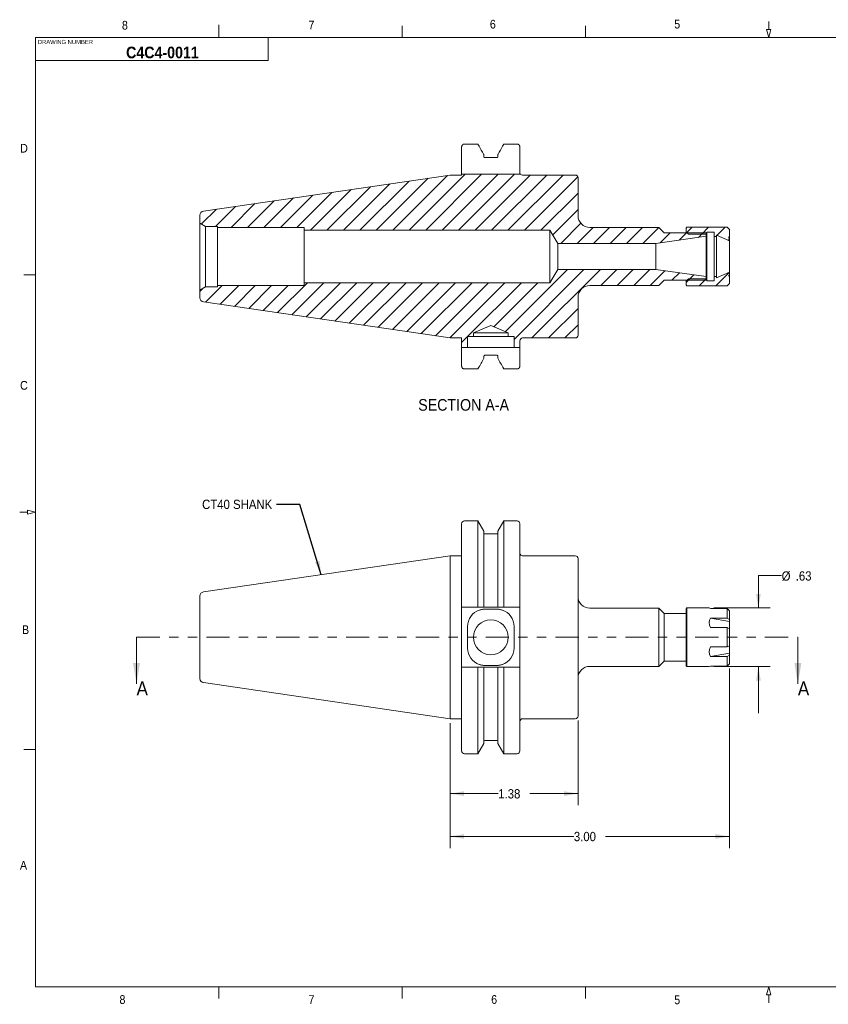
# Model space of a CAD drawing. Header units: inches. Extents: x 0.5 to 16.5, y 0.2 to 10.8.
# Tile 1 of 9: x 0.5 to 9.1, y 0.2 to 10.8. Entities that reach past the tile are written whole.
import ezdxf

# ---------------------------------------------------------------- set-up
doc = ezdxf.new("R2010")
doc.units = ezdxf.units.IN
doc.header["$MEASUREMENT"] = 0
doc.linetypes.add('PHANTOM', pattern=[0.5, 0.25, -0.05, 0.05, -0.05, 0.05, -0.05])
doc.styles.add('SLDTEXTSTYLE1', font='GOTHIC.TTF', dxfattribs={"width": 0.913})
doc.styles.add('SLDTEXTSTYLE2', font='GOTHICB.TTF', dxfattribs={"width": 0.913})
doc.styles.get("Standard").update_dxf_attribs({"font": 'GOTHIC.TTF'})
doc.dimstyles.new('SLDDIMSTYLE0', dxfattribs={"dimtxt": 0.1, "dimasz": 0.15, "dimexe": 0, "dimexo": 0.0625, "dimgap": 0.025, "dimtad": 0, "dimtih": 1, "dimtoh": 1, "dimrnd": 1e-09, "dimzin": 4, "dimdsep": 46, "dimtxsty": 'SLDTEXTSTYLE1', "dimsah": 1, "dimcen": 0.09, "dimadec": 0, "dimazin": 1, "dimtfac": 1, "dimtofl": 0, "dimtmove": 0, "dimatfit": 3, "dimfxl": 1, "dimfrac": 2, "dimtolj": 1, "dimtzin": 12, "dimarcsym": 0})
doc.dimstyles.new('SLDDIMSTYLE1', dxfattribs={"dimtxt": 0.1, "dimasz": 0.15, "dimexe": 0, "dimexo": 0.0625, "dimgap": 0.025, "dimtad": 0, "dimtih": 1, "dimtoh": 1, "dimrnd": 1e-09, "dimzin": 12, "dimdsep": 46, "dimtxsty": 'SLDTEXTSTYLE1', "dimsah": 1, "dimcen": 0.09, "dimadec": 0, "dimazin": 3, "dimtfac": 1, "dimtofl": 0, "dimtmove": 0, "dimatfit": 3, "dimfxl": 1, "dimfrac": 2, "dimtolj": 1, "dimtzin": 12, "dimarcsym": 0})
doc.dimstyles.new('SLDDIMSTYLE2', dxfattribs={"dimtxt": 0.1, "dimasz": 0.15, "dimexe": 0, "dimexo": 0.0625, "dimgap": 0.025, "dimtad": 0, "dimtih": 1, "dimtoh": 1, "dimrnd": 1e-09, "dimzin": 12, "dimdsep": 46, "dimtxsty": 'SLDTEXTSTYLE1', "dimsah": 1, "dimcen": 0.09, "dimadec": 0, "dimazin": 3, "dimtfac": 1, "dimtmove": 0, "dimatfit": 0, "dimfxl": 1, "dimfrac": 2, "dimtolj": 1, "dimtzin": 12, "dimarcsym": 0})
doc.dimstyles.new('SLDDIMSTYLE3', dxfattribs={"dimtxt": 0, "dimasz": 0.15, "dimexe": 0, "dimexo": 0.0625, "dimgap": 0, "dimtad": 0, "dimtih": 1, "dimtoh": 1, "dimdec": 0, "dimrnd": 1e-09, "dimzin": 0, "dimdsep": 46, "dimtxsty": 'Standard', "dimsah": 1, "dimcen": 0.09, "dimadec": 0, "dimazin": 0, "dimtfac": 0.15, "dimtdec": 0, "dimtofl": 0, "dimtmove": 0, "dimatfit": 3, "dimfxl": 1, "dimfrac": 2, "dimtolj": 1, "dimtzin": 0, "dimarcsym": 0})

# ---------------------------------------------------------------- blocks, each defined once
blk = doc.blocks.new('_D')
at = {"color": 7, "linetype": 'Continuous', "lineweight": 0}
for p, q in [((8.077, 3.822), (8.077, 1.892)), ((5.077, 3.232), (5.077, 1.892)), ((5.077, 2.017), (6.407, 2.017)), ((8.077, 2.017), (6.747, 2.017))]:
    blk.add_line(p, q, dxfattribs=at)
for points in [[(5.077, 2.017), (5.227, 1.992), (5.227, 2.042)], [(8.077, 2.017), (7.927, 2.042), (7.927, 1.992)]]:
    blk.add_solid(points, dxfattribs=at)
at = {"color": 7, "linetype": 'Continuous', "lineweight": 0, "insert": (6.407, 2.066, -3.77), "char_height": 0.1, "attachment_point": 1, "style": 'SLDTEXTSTYLE1'}
blk.add_mtext('3.00', dxfattribs=at)
blk = doc.blocks.new('_D_1')
at = {"color": 7, "linetype": 'Continuous', "lineweight": 0}
for p, q in [((5.077, 3.232), (5.077, 2.352)), ((6.452, 3.261), (6.452, 2.352)), ((5.077, 2.477), (5.595, 2.477)), ((6.452, 2.477), (5.934, 2.477))]:
    blk.add_line(p, q, dxfattribs=at)
for points in [[(5.077, 2.477), (5.227, 2.452), (5.227, 2.502)], [(6.452, 2.477), (6.302, 2.502), (6.302, 2.452)]]:
    blk.add_solid(points, dxfattribs=at)
at = {"color": 7, "linetype": 'Continuous', "lineweight": 0, "insert": (5.595, 2.525, -3.77), "char_height": 0.1, "attachment_point": 1, "style": 'SLDTEXTSTYLE1'}
blk.add_mtext('1.38', dxfattribs=at)
blk = doc.blocks.new('_D_2')
at = {"color": 7, "linetype": 'Continuous', "lineweight": 0}
for p, q in [((8.639, 4.821), (8.389, 4.821)), ((8.389, 4.821), (8.389, 4.471)), ((7.911, 4.471), (8.514, 4.471)), ((7.911, 3.841), (8.514, 3.841)), ((8.389, 3.841), (8.389, 3.341))]:
    blk.add_line(p, q, dxfattribs=at)
for points in [[(8.389, 4.471), (8.414, 4.621), (8.364, 4.621)], [(8.389, 3.841), (8.364, 3.691), (8.414, 3.691)]]:
    blk.add_solid(points, dxfattribs=at)
at = {"color": 7, "linetype": 'Continuous', "lineweight": 0, "char_height": 0.1, "attachment_point": 1, "style": 'SLDTEXTSTYLE1'}
for s, insert in [('%%c', (8.639, 4.864, -3.77)), ('.63', (8.79, 4.865, -3.77))]:
    blk.add_mtext(s, dxfattribs=dict(at, insert=insert))

msp = doc.modelspace()

# ---------------------------------------------------------------- hatches: boundary and pattern name
at = {"linetype": 'Continuous', "lineweight": 0}
h = msp.add_hatch(dxfattribs=at)
h.set_pattern_fill('ANSI31', style=0)
edge = h.paths.add_edge_path(flags=0)
edge.add_line((2.578, 8.57), (2.578, 8.559))
edge.add_line((2.578, 8.559), (3.51, 8.559))
edge.add_line((3.51, 8.559), (3.51, 8.528))
edge.add_line((3.51, 8.528), (6.15, 8.528))
edge.add_line((6.15, 8.528), (6.234, 8.387))
edge.add_line((6.234, 8.387), (7.287, 8.387))
edge.add_line((7.287, 8.387), (7.827, 8.463))
edge.add_line((7.827, 8.463), (7.827, 8.501))
edge.add_line((7.827, 8.501), (7.377, 8.501))
edge.add_line((7.377, 8.501), (7.319, 8.559))
edge.add_line((7.319, 8.559), (6.577, 8.559))
edge.add_arc((6.577, 8.684), 0.125, 180, 270, ccw=False)
edge.add_line((6.452, 8.684), (6.452, 9.091))
edge.add_arc((6.422, 9.091), 0.03, 0, 90)
edge.add_line((6.422, 9.121), (5.857, 9.121))
edge.add_arc((5.857, 9.151), 0.03, 228.5904, 270, ccw=False)
edge.add_line((5.837, 9.129), (5.202, 9.129))
edge.add_line((5.202, 9.129), (5.202, 9.12))
edge.add_line((5.202, 9.12), (5.077, 9.12))
edge.add_line((5.077, 9.12), (2.428, 8.734))
edge.add_arc((2.435, 8.689), 0.045, 98.2971, 180)
edge.add_line((2.39, 8.689), (2.39, 8.606))
edge.add_line((2.39, 8.606), (2.452, 8.57))
edge.add_line((2.452, 8.57), (2.578, 8.57))
h = msp.add_hatch(dxfattribs=at)
h.set_pattern_fill('ANSI31', style=0)
h.paths.add_polyline_path([(7.834, 8.487), (7.834, 8.507), (7.914, 8.507), (7.914, 8.462), (7.939, 8.462), (7.939, 8.475), (8.077, 8.414), (8.077, 8.432), (8.072, 8.432), (8.072, 8.436), (8.077, 8.436), (8.077, 8.448), (8.072, 8.448), (8.072, 8.458), (8.077, 8.458), (8.077, 8.536), (8.052, 8.561), (7.622, 8.561), (7.612, 8.551), (7.612, 8.512), (7.637, 8.487)], flags=0)
h = msp.add_hatch(dxfattribs=at)
h.set_pattern_fill('ANSI31', style=0)
edge = h.paths.add_edge_path(flags=0)
edge.add_line((2.428, 7.759), (5.077, 7.373))
edge.add_line((5.077, 7.373), (5.202, 7.373))
edge.add_line((5.202, 7.373), (5.202, 7.269))
edge.add_line((5.202, 7.269), (5.265, 7.269))
edge.add_line((5.265, 7.269), (5.265, 7.387))
edge.add_line((5.265, 7.387), (5.328, 7.387))
edge.add_line((5.328, 7.387), (5.328, 7.428))
edge.add_line((5.328, 7.428), (5.515, 7.506))
edge.add_line((5.515, 7.506), (5.703, 7.428))
edge.add_line((5.703, 7.428), (5.703, 7.387))
edge.add_line((5.703, 7.387), (5.765, 7.387))
edge.add_line((5.765, 7.387), (5.765, 7.269))
edge.add_line((5.765, 7.269), (5.827, 7.269))
edge.add_line((5.827, 7.269), (5.827, 7.341))
edge.add_arc((5.857, 7.341), 0.03, 90, 180, ccw=False)
edge.add_line((5.857, 7.371), (6.422, 7.371))
edge.add_arc((6.422, 7.401), 0.03, 270, 360)
edge.add_line((6.452, 7.401), (6.452, 7.809))
edge.add_arc((6.577, 7.809), 0.125, 90, 180, ccw=False)
edge.add_line((6.577, 7.934), (7.319, 7.934))
edge.add_line((7.319, 7.934), (7.377, 7.991))
edge.add_line((7.377, 7.991), (7.827, 7.991))
edge.add_line((7.827, 7.991), (7.827, 8.03))
edge.add_line((7.827, 8.03), (7.287, 8.106))
edge.add_line((7.287, 8.106), (6.234, 8.106))
edge.add_line((6.234, 8.106), (6.15, 7.965))
edge.add_line((6.15, 7.965), (3.51, 7.965))
edge.add_line((3.51, 7.965), (3.51, 7.934))
edge.add_line((3.51, 7.934), (2.578, 7.934))
edge.add_line((2.578, 7.934), (2.578, 7.922))
edge.add_line((2.578, 7.922), (2.452, 7.922))
edge.add_line((2.452, 7.922), (2.39, 7.886))
edge.add_line((2.39, 7.886), (2.39, 7.803))
edge.add_arc((2.435, 7.803), 0.045, 180, 261.7029)
h = msp.add_hatch(dxfattribs=at)
h.set_pattern_fill('ANSI31', style=0)
h.paths.add_polyline_path([(7.637, 8.005), (7.612, 7.98), (7.612, 7.941), (7.622, 7.931), (8.052, 7.931), (8.077, 7.956), (8.077, 8.035), (8.072, 8.035), (8.072, 8.045), (8.077, 8.045), (8.077, 8.079), (7.939, 8.018), (7.939, 8.03), (7.914, 8.03), (7.914, 7.985), (7.834, 7.985), (7.834, 8.005)], flags=0)

# ---------------------------------------------------------------- linework, layer by layer
at = {"color": 7, "linetype": 'Continuous', "lineweight": 0}
for p, q in [((2.594, 10.6), (2.594, 10.734)), ((4.562, 10.6), (4.562, 10.725)), ((6.531, 10.6), (6.531, 10.725)), ((8.523, 10.685), (8.477, 10.685)), ((8.477, 10.685), (8.5, 10.6)), ((8.5, 10.685), (8.5, 10.77)), ((8.523, 10.685), (8.5, 10.6)), ((0.625, 10.6), (16.375, 10.6)), ((0.625, 10.6), (0.625, 0.4)), ((3.125, 10.6), (3.125, 10.35)), ((3.125, 10.35), (0.625, 10.35)), ((0.626, 8.05), (0.501, 8.05)), ((0.54, 5.5), (0.455, 5.5)), ((0.625, 5.5), (0.54, 5.523)), ((0.54, 5.477), (0.54, 5.523)), ((0.625, 5.5), (0.54, 5.477)), ((0.626, 2.95), (0.501, 2.95)), ((16.375, 0.4), (0.625, 0.4)), ((2.594, 0.4), (2.594, 0.275)), ((4.562, 0.4), (4.562, 0.275)), ((6.531, 0.4), (6.531, 0.275)), ((8.5, 0.4), (8.477, 0.315)), ((8.5, 0.4), (8.523, 0.315)), ((8.523, 0.315), (8.477, 0.315)), ((8.5, 0.315), (8.5, 0.23))]:
    msp.add_line(p, q, dxfattribs=at)
at = {"color": 7, "linetype": 'Continuous', "lineweight": 15}
for p, q in [((5.202, 9.159), (5.202, 9.423)), ((5.232, 9.454), (5.377, 9.454)), ((5.654, 9.454), (5.797, 9.454)), ((5.827, 9.423), (5.827, 9.159)), ((5.44, 9.34), (5.44, 9.318)), ((5.45, 9.308), (5.581, 9.308)), ((5.591, 9.318), (5.591, 9.34)), ((2.428, 8.734), (5.077, 9.12)), ((5.077, 9.12), (5.202, 9.12)), ((5.202, 9.129), (5.202, 9.159)), ((5.202, 9.129), (5.837, 9.129)), ((5.202, 9.12), (5.202, 9.129)), ((5.827, 9.159), (5.827, 9.129)), ((6.422, 9.121), (5.857, 9.121)), ((6.452, 8.684), (6.452, 9.091)), ((2.39, 8.606), (2.39, 8.689)), ((2.39, 8.606), (2.452, 8.57)), ((2.39, 8.606), (2.39, 7.886)), ((2.452, 8.57), (2.578, 8.57)), ((2.452, 8.57), (2.452, 7.922)), ((2.578, 8.559), (2.578, 8.57)), ((2.578, 8.559), (3.51, 8.559)), ((2.578, 8.559), (2.578, 7.934)), ((3.51, 8.559), (3.51, 8.528)), ((3.51, 8.528), (6.15, 8.528)), ((3.51, 8.528), (3.51, 7.965)), ((6.15, 8.528), (6.234, 8.387)), ((6.15, 8.528), (6.15, 7.965)), ((7.319, 8.559), (6.577, 8.559)), ((7.827, 8.463), (7.287, 8.387)), ((7.377, 8.501), (7.319, 8.559)), ((7.827, 8.501), (7.377, 8.501)), ((7.612, 8.551), (7.622, 8.561)), ((7.612, 8.551), (7.612, 8.512)), ((7.637, 8.487), (7.612, 8.512)), ((7.612, 8.501), (7.612, 8.512)), ((7.622, 8.561), (8.052, 8.561)), ((7.834, 8.487), (7.637, 8.487)), ((7.827, 8.463), (7.827, 8.501)), ((7.827, 8.463), (7.827, 8.03)), ((7.914, 8.507), (7.834, 8.507)), ((7.834, 8.507), (7.834, 8.487)), ((7.834, 8.005), (7.834, 8.487)), ((7.914, 8.462), (7.914, 8.507)), ((7.914, 8.462), (7.939, 8.462)), ((7.914, 8.462), (7.914, 8.03)), ((8.077, 8.414), (7.939, 8.475)), ((7.939, 8.475), (7.939, 8.462)), ((7.939, 8.462), (7.939, 8.03)), ((8.052, 8.561), (8.077, 8.536)), ((8.077, 8.536), (8.077, 8.458)), ((7.287, 8.387), (6.234, 8.387)), ((6.234, 8.387), (6.234, 8.106)), ((7.287, 8.387), (7.287, 8.106)), ((8.077, 8.458), (8.072, 8.458)), ((8.072, 8.448), (8.072, 8.458)), ((8.072, 8.448), (8.077, 8.448)), ((8.077, 8.436), (8.072, 8.436)), ((8.072, 8.432), (8.072, 8.436)), ((8.072, 8.435), (8.077, 8.435)), ((8.072, 8.432), (8.077, 8.432)), ((8.077, 8.458), (8.077, 8.448)), ((8.077, 8.448), (8.077, 8.436)), ((8.077, 8.436), (8.077, 8.435)), ((8.077, 8.435), (8.077, 8.432)), ((8.077, 8.432), (8.077, 8.414)), ((8.077, 8.079), (8.077, 8.414)), ((6.234, 8.106), (6.15, 7.965)), ((6.234, 8.106), (7.287, 8.106)), ((7.287, 8.106), (7.827, 8.03)), ((7.939, 8.018), (8.077, 8.079)), ((8.077, 8.045), (8.072, 8.045)), ((8.072, 8.045), (8.072, 8.035)), ((8.077, 8.079), (8.077, 8.045)), ((8.077, 8.045), (8.077, 8.035)), ((3.51, 7.934), (2.578, 7.934)), ((2.578, 7.922), (2.578, 7.934)), ((6.15, 7.965), (3.51, 7.965)), ((3.51, 7.965), (3.51, 7.934)), ((6.577, 7.934), (7.319, 7.934)), ((7.319, 7.934), (7.377, 7.991)), ((7.377, 7.991), (7.827, 7.991)), ((7.612, 7.98), (7.637, 8.005)), ((7.612, 7.98), (7.612, 7.991)), ((7.612, 7.98), (7.612, 7.941)), ((7.622, 7.931), (7.612, 7.941)), ((7.637, 8.005), (7.834, 8.005)), ((7.827, 7.991), (7.827, 8.03)), ((7.834, 8.005), (7.834, 7.985)), ((7.834, 7.985), (7.914, 7.985)), ((7.939, 8.03), (7.914, 8.03)), ((7.914, 7.985), (7.914, 8.03)), ((7.939, 8.03), (7.939, 8.018)), ((8.077, 7.956), (8.052, 7.931)), ((8.072, 8.035), (8.077, 8.035)), ((8.077, 8.035), (8.077, 7.956)), ((2.452, 7.922), (2.39, 7.886)), ((2.39, 7.803), (2.39, 7.886)), ((2.578, 7.922), (2.452, 7.922)), ((8.052, 7.931), (7.622, 7.931)), ((5.077, 7.373), (2.428, 7.759)), ((6.452, 7.401), (6.452, 7.809)), ((5.328, 7.428), (5.515, 7.506)), ((5.328, 7.387), (5.328, 7.428)), ((5.328, 7.428), (5.703, 7.428)), ((5.515, 7.506), (5.703, 7.428)), ((5.703, 7.428), (5.703, 7.387)), ((5.202, 7.373), (5.077, 7.373)), ((5.202, 7.269), (5.202, 7.373)), ((5.328, 7.387), (5.265, 7.387)), ((5.265, 7.387), (5.265, 7.269)), ((5.328, 7.387), (5.703, 7.387)), ((5.765, 7.387), (5.703, 7.387)), ((5.765, 7.269), (5.765, 7.387)), ((5.827, 7.341), (5.827, 7.269)), ((5.857, 7.371), (6.422, 7.371)), ((5.202, 7.269), (5.265, 7.269)), ((5.202, 7.239), (5.202, 7.269)), ((5.202, 7.239), (5.202, 7.07)), ((5.392, 7.269), (5.265, 7.269)), ((5.452, 7.267), (5.578, 7.267)), ((5.765, 7.269), (5.639, 7.269)), ((5.765, 7.269), (5.827, 7.269)), ((5.827, 7.269), (5.827, 7.239)), ((5.827, 7.07), (5.827, 7.239)), ((5.44, 7.153), (5.44, 7.174)), ((5.45, 7.185), (5.581, 7.185)), ((5.591, 7.174), (5.591, 7.153)), ((5.232, 7.039), (5.377, 7.039)), ((5.654, 7.039), (5.797, 7.039)), ((5.377, 5.406), (5.232, 5.406)), ((5.44, 5.296), (5.377, 5.406)), ((5.377, 5.406), (5.377, 4.479)), ((5.654, 5.406), (5.591, 5.296)), ((5.797, 5.406), (5.654, 5.406)), ((5.654, 5.406), (5.654, 4.479)), ((5.202, 5.376), (5.202, 4.479)), ((5.44, 5.296), (5.44, 4.479)), ((5.591, 5.296), (5.591, 4.479)), ((5.827, 5.376), (5.827, 4.479)), ((5.581, 5.266), (5.45, 5.266)), ((5.077, 5.03), (2.428, 4.644)), ((5.202, 5.03), (5.077, 5.03)), ((5.077, 5.03), (5.077, 4.156)), ((6.422, 5.031), (5.857, 5.031)), ((6.452, 5.001), (6.452, 3.311)), ((2.39, 4.599), (2.39, 4.156)), ((5.202, 4.449), (5.202, 4.479)), ((5.202, 4.449), (5.202, 3.864)), ((5.377, 4.479), (5.232, 4.479)), ((5.581, 4.479), (5.45, 4.479)), ((5.578, 4.459), (5.452, 4.459)), ((5.797, 4.479), (5.654, 4.479)), ((5.827, 4.479), (5.827, 4.449)), ((5.827, 3.864), (5.827, 4.449)), ((7.319, 4.469), (6.577, 4.469)), ((7.377, 4.411), (7.319, 4.469)), ((7.319, 3.844), (7.319, 4.469)), ((7.622, 4.471), (7.612, 4.461)), ((7.612, 4.156), (7.612, 4.461)), ((7.861, 4.471), (7.622, 4.471)), ((7.622, 4.471), (7.622, 4.156)), ((7.861, 4.471), (7.876, 4.465)), ((7.876, 4.465), (8.052, 4.465)), ((8.052, 4.362), (8.052, 4.465)), ((8.052, 4.465), (8.077, 4.44)), ((7.612, 4.411), (7.377, 4.411)), ((7.377, 3.901), (7.377, 4.411)), ((7.876, 4.362), (8.052, 4.362)), ((8.077, 4.325), (7.876, 4.362)), ((8.077, 4.349), (8.052, 4.362)), ((8.077, 4.44), (8.077, 4.349)), ((8.077, 4.349), (8.077, 4.325)), ((5.265, 4.041), (5.265, 4.272)), ((5.765, 4.272), (5.765, 4.041)), ((7.876, 4.26), (8.052, 4.26)), ((8.052, 4.053), (8.052, 4.26)), ((8.052, 4.26), (8.077, 4.247)), ((8.077, 4.247), (8.077, 4.325)), ((8.077, 4.247), (8.077, 4.065)), ((1.71, 4.156), (1.71, 3.656)), ((2.39, 4.156), (2.39, 3.713)), ((5.077, 4.156), (5.077, 3.282)), ((7.612, 3.851), (7.612, 4.156)), ((7.622, 4.156), (7.622, 3.841)), ((8.813, 4.156), (8.813, 3.656)), ((7.876, 4.053), (8.052, 4.053)), ((8.077, 4.065), (8.052, 4.053)), ((8.077, 3.987), (8.077, 4.065)), ((8.077, 3.987), (7.876, 3.95)), ((7.876, 3.95), (8.052, 3.95)), ((8.052, 3.95), (8.077, 3.963)), ((8.052, 3.847), (8.052, 3.95)), ((8.077, 3.963), (8.077, 3.987)), ((8.077, 3.963), (8.077, 3.872)), ((5.202, 3.834), (5.202, 3.864)), ((5.202, 3.834), (5.202, 2.936)), ((5.232, 3.834), (5.377, 3.834)), ((5.377, 3.834), (5.377, 2.906)), ((5.44, 3.834), (5.44, 3.016)), ((5.45, 3.834), (5.581, 3.834)), ((5.452, 3.854), (5.578, 3.854)), ((5.591, 3.834), (5.591, 3.016)), ((5.654, 3.834), (5.654, 2.906)), ((5.654, 3.834), (5.797, 3.834)), ((5.827, 3.864), (5.827, 3.834)), ((5.827, 3.834), (5.827, 2.936)), ((6.577, 3.844), (7.319, 3.844)), ((7.319, 3.844), (7.377, 3.901)), ((7.377, 3.901), (7.612, 3.901)), ((7.612, 3.851), (7.622, 3.841)), ((7.622, 3.841), (7.861, 3.841)), ((7.876, 3.847), (7.861, 3.841)), ((7.876, 3.847), (8.052, 3.847)), ((8.077, 3.872), (8.052, 3.847)), ((2.428, 3.669), (5.077, 3.282)), ((5.077, 3.282), (5.202, 3.282)), ((5.857, 3.281), (6.422, 3.281)), ((5.377, 2.906), (5.44, 3.016)), ((5.45, 3.047), (5.581, 3.047)), ((5.591, 3.016), (5.654, 2.906)), ((5.232, 2.906), (5.377, 2.906)), ((5.654, 2.906), (5.797, 2.906))]:
    msp.add_line(p, q, dxfattribs=at)
at = {"color": 7, "linetype": 'PHANTOM', "lineweight": 15}
msp.add_line((1.71, 4.156), (8.813, 4.156), dxfattribs=at)
at = {"color": 7, "linetype": 'Continuous', "lineweight": 15}
msp.add_circle((5.515, 4.156), 0.187, dxfattribs=at)
for centre, radius, start, end in [((5.857, 9.151), 0.03, 228.5904, 270), ((6.422, 9.091), 0.03, 0, 90), ((2.435, 8.689), 0.045, 98.2971, 180), ((6.577, 8.684), 0.125, 180, 270), ((6.577, 7.809), 0.125, 90, 180), ((2.435, 7.803), 0.045, 180, 261.7029), ((5.857, 7.341), 0.03, 90, 180), ((6.422, 7.401), 0.03, 270, 0), ((5.232, 5.376), 0.03, 90, 180), ((5.797, 5.376), 0.03, 0, 90), ((5.45, 5.276), 0.01, 180, 270), ((5.581, 5.276), 0.01, 270, 0), ((5.857, 5.061), 0.03, 180, 270), ((6.422, 5.001), 0.03, 0, 90), ((2.435, 4.599), 0.045, 98.2971, 180), ((6.577, 4.594), 0.125, 180, 270), ((5.452, 4.272), 0.187, 108.8222, 180), ((5.578, 4.272), 0.187, 0, 71.1778), ((5.452, 4.041), 0.187, 180, 251.1778), ((5.578, 4.041), 0.187, 288.8222, 0), ((6.577, 3.719), 0.125, 90, 180), ((2.435, 3.713), 0.045, 180, 261.7029), ((5.857, 3.251), 0.03, 90, 180), ((6.422, 3.311), 0.03, 270, 0), ((5.45, 3.037), 0.01, 90, 180), ((5.581, 3.037), 0.01, 0, 90), ((5.232, 2.936), 0.03, 180, 270), ((5.797, 2.936), 0.03, 270, 0)]:
    msp.add_arc(centre, radius, start, end, dxfattribs=at)
for major_axis, start_param, end_param in [((0.864, -0.174), 3.014102, 3.391335), ((0.864, 0.174), 2.89185, 3.269083)]:
    msp.add_ellipse((8.726, 4.156), major_axis=major_axis, ratio=0.30407, start_param=start_param, end_param=end_param, dxfattribs=at)
for points, knots in [([(5.202, 9.423), (5.202, 9.423), (5.202, 9.425), (5.202, 9.429), (5.204, 9.434), (5.206, 9.439), (5.209, 9.443), (5.213, 9.447), (5.217, 9.45), (5.222, 9.452), (5.227, 9.454), (5.23, 9.454), (5.232, 9.454)], [0, 0, 0, 0, 0.0123909, 0.1238805, 0.2386146, 0.3497663, 0.4642949, 0.5727361, 0.6845443, 0.7892521, 0.8971798, 1, 1, 1, 1]), ([(5.377, 9.454), (5.393, 9.425), (5.414, 9.387), (5.435, 9.349), (5.44, 9.34)], [0, 0, 0, 0, 0.758579, 1, 1, 1, 1]), ([(5.591, 9.34), (5.596, 9.349), (5.617, 9.387), (5.638, 9.425), (5.654, 9.454)], [0, 0, 0, 0, 0.241421, 1, 1, 1, 1]), ([(5.797, 9.454), (5.798, 9.454), (5.8, 9.454), (5.804, 9.453), (5.809, 9.452), (5.813, 9.449), (5.817, 9.446), (5.82, 9.443), (5.823, 9.438), (5.825, 9.434), (5.827, 9.428), (5.827, 9.425), (5.827, 9.423)], [0, 0, 0, 0, 0.047161, 0.149229, 0.251304, 0.35379, 0.45629, 0.561174, 0.666074, 0.774462, 0.882862, 1, 1, 1, 1]), ([(5.44, 9.318), (5.44, 9.317), (5.44, 9.315), (5.441, 9.313), (5.442, 9.312), (5.443, 9.31), (5.445, 9.309), (5.447, 9.308), (5.449, 9.308), (5.45, 9.308)], [0, 0, 0, 0, 0.211923, 0.326305, 0.440666, 0.552248, 0.663804, 0.802591, 1, 1, 1, 1]), ([(5.581, 9.308), (5.581, 9.308), (5.582, 9.308), (5.584, 9.308), (5.586, 9.31), (5.588, 9.311), (5.589, 9.312), (5.591, 9.315), (5.591, 9.317), (5.591, 9.318)], [0, 0, 0, 0, 0.0477635, 0.2488957, 0.3607099, 0.4690402, 0.5773936, 0.7930317, 1, 1, 1, 1]), ([(5.392, 7.269), (5.394, 7.269), (5.399, 7.269), (5.406, 7.268), (5.414, 7.268), (5.421, 7.268), (5.429, 7.268), (5.437, 7.267), (5.445, 7.267), (5.45, 7.267), (5.452, 7.267)], [0, 0, 0, 0, 0.122868, 0.245741, 0.369494, 0.493249, 0.619473, 0.745696, 0.872849, 1, 1, 1, 1]), ([(5.578, 7.267), (5.581, 7.267), (5.586, 7.267), (5.593, 7.267), (5.601, 7.267), (5.609, 7.268), (5.616, 7.268), (5.624, 7.268), (5.631, 7.269), (5.636, 7.269), (5.639, 7.269)], [0, 0, 0, 0, 0.122854, 0.245709, 0.369438, 0.493168, 0.619421, 0.745673, 0.87284, 1, 1, 1, 1]), ([(5.377, 7.039), (5.378, 7.041), (5.399, 7.079), (5.42, 7.117), (5.44, 7.153)], [0, 0, 0, 0, 0.063066, 1, 1, 1, 1]), ([(5.44, 7.174), (5.44, 7.175), (5.44, 7.176), (5.44, 7.177), (5.441, 7.179), (5.442, 7.18), (5.443, 7.182), (5.444, 7.183), (5.446, 7.184), (5.447, 7.184), (5.449, 7.185), (5.45, 7.185), (5.45, 7.185)], [0, 0, 0, 0, 0.072518, 0.185207, 0.301209, 0.412946, 0.52814, 0.636121, 0.747518, 0.85081, 0.957304, 1, 1, 1, 1]), ([(5.581, 7.185), (5.582, 7.185), (5.584, 7.184), (5.587, 7.183), (5.589, 7.181), (5.591, 7.178), (5.591, 7.175), (5.591, 7.174)], [0, 0, 0, 0, 0.167561, 0.368882, 0.574546, 0.788296, 1, 1, 1, 1]), ([(5.591, 7.153), (5.611, 7.117), (5.632, 7.079), (5.653, 7.041), (5.654, 7.039)], [0, 0, 0, 0, 0.9369345, 1, 1, 1, 1]), ([(5.202, 7.07), (5.202, 7.069), (5.202, 7.067), (5.203, 7.062), (5.204, 7.057), (5.207, 7.052), (5.21, 7.048), (5.214, 7.045), (5.218, 7.042), (5.222, 7.04), (5.225, 7.039), (5.228, 7.039), (5.231, 7.039), (5.232, 7.039)], [0, 0, 0, 0, 0.03981, 0.151379, 0.266214, 0.377121, 0.491412, 0.599395, 0.710732, 0.777785, 0.845656, 0.9222, 1, 1, 1, 1]), ([(5.797, 7.039), (5.798, 7.039), (5.801, 7.039), (5.806, 7.04), (5.81, 7.042), (5.815, 7.044), (5.819, 7.048), (5.822, 7.052), (5.824, 7.056), (5.826, 7.061), (5.827, 7.066), (5.827, 7.069), (5.827, 7.07)], [0, 0, 0, 0, 0.086197, 0.174203, 0.29077, 0.39587, 0.504094, 0.609169, 0.71715, 0.824907, 0.935626, 1, 1, 1, 1]), ([(5.232, 4.479), (5.231, 4.479), (5.229, 4.479), (5.225, 4.479), (5.22, 4.479), (5.215, 4.479), (5.212, 4.479), (5.208, 4.479), (5.205, 4.479), (5.203, 4.479), (5.202, 4.479), (5.202, 4.479), (5.202, 4.479)], [0, 0, 0, 0, 0.034679, 0.154276, 0.258816, 0.363368, 0.467793, 0.572235, 0.679, 0.785778, 0.892886, 1, 1, 1, 1]), ([(5.44, 4.479), (5.42, 4.479), (5.399, 4.479), (5.378, 4.479), (5.377, 4.479)], [0, 0, 0, 0, 0.936934, 1, 1, 1, 1]), ([(5.452, 4.459), (5.447, 4.458), (5.437, 4.458), (5.422, 4.456), (5.407, 4.453), (5.397, 4.45), (5.392, 4.449)], [0, 0, 0, 0, 0.246575, 0.49317, 0.746612, 1, 1, 1, 1]), ([(5.45, 4.479), (5.449, 4.479), (5.447, 4.479), (5.445, 4.479), (5.442, 4.479), (5.44, 4.479), (5.44, 4.479), (5.44, 4.479), (5.44, 4.479)], [0, 0, 0, 0, 0.1304241, 0.3314913, 0.5359599, 0.7480246, 0.9689548, 1, 1, 1, 1]), ([(5.639, 4.449), (5.634, 4.45), (5.624, 4.453), (5.609, 4.456), (5.594, 4.458), (5.584, 4.458), (5.578, 4.459)], [0, 0, 0, 0, 0.246601, 0.493253, 0.746638, 1, 1, 1, 1]), ([(5.591, 4.479), (5.591, 4.479), (5.591, 4.479), (5.59, 4.479), (5.588, 4.479), (5.585, 4.479), (5.583, 4.479), (5.581, 4.479), (5.581, 4.479)], [0, 0, 0, 0, 0.040003, 0.268347, 0.495841, 0.716425, 0.927426, 1, 1, 1, 1]), ([(5.654, 4.479), (5.653, 4.479), (5.632, 4.479), (5.611, 4.479), (5.591, 4.479)], [0, 0, 0, 0, 0.063066, 1, 1, 1, 1]), ([(5.827, 4.479), (5.827, 4.479), (5.827, 4.479), (5.825, 4.479), (5.823, 4.479), (5.82, 4.479), (5.816, 4.479), (5.811, 4.479), (5.806, 4.479), (5.801, 4.479), (5.798, 4.479), (5.797, 4.479)], [0, 0, 0, 0, 0.116378, 0.229725, 0.343058, 0.454911, 0.566743, 0.709149, 0.811725, 0.914291, 1, 1, 1, 1]), ([(5.202, 3.834), (5.202, 3.834), (5.202, 3.834), (5.203, 3.834), (5.204, 3.834), (5.207, 3.834), (5.21, 3.834), (5.214, 3.834), (5.219, 3.834), (5.225, 3.834), (5.23, 3.834), (5.232, 3.834)], [0, 0, 0, 0, 0.039832, 0.153096, 0.266351, 0.379016, 0.491661, 0.601385, 0.71109, 0.845884, 1, 1, 1, 1]), ([(5.377, 3.834), (5.378, 3.834), (5.399, 3.834), (5.42, 3.834), (5.44, 3.834)], [0, 0, 0, 0, 0.063066, 1, 1, 1, 1]), ([(5.392, 3.864), (5.397, 3.862), (5.406, 3.859), (5.421, 3.856), (5.437, 3.854), (5.447, 3.854), (5.452, 3.854)], [0, 0, 0, 0, 0.246601, 0.493253, 0.746638, 1, 1, 1, 1]), ([(5.44, 3.834), (5.44, 3.834), (5.44, 3.834), (5.441, 3.834), (5.443, 3.834), (5.446, 3.834), (5.448, 3.834), (5.45, 3.834), (5.45, 3.834)], [0, 0, 0, 0, 0.0727613, 0.301391, 0.5282155, 0.747472, 0.9571607, 1, 1, 1, 1]), ([(5.578, 3.854), (5.583, 3.854), (5.593, 3.854), (5.609, 3.856), (5.624, 3.859), (5.634, 3.862), (5.639, 3.864)], [0, 0, 0, 0, 0.246575, 0.49317, 0.746612, 1, 1, 1, 1]), ([(5.581, 3.834), (5.582, 3.834), (5.584, 3.834), (5.587, 3.834), (5.589, 3.834), (5.591, 3.834), (5.591, 3.834), (5.591, 3.834)], [0, 0, 0, 0, 0.167561, 0.368882, 0.574546, 0.788296, 1, 1, 1, 1]), ([(5.591, 3.834), (5.611, 3.834), (5.632, 3.834), (5.653, 3.834), (5.654, 3.834)], [0, 0, 0, 0, 0.9369345, 1, 1, 1, 1]), ([(5.797, 3.834), (5.798, 3.834), (5.801, 3.834), (5.806, 3.834), (5.81, 3.834), (5.815, 3.834), (5.819, 3.834), (5.822, 3.834), (5.824, 3.834), (5.826, 3.834), (5.827, 3.834), (5.827, 3.834), (5.827, 3.834)], [0, 0, 0, 0, 0.087101, 0.174204, 0.290775, 0.397426, 0.504095, 0.610614, 0.717149, 0.826382, 0.935624, 1, 1, 1, 1])]:
    msp.add_open_spline(points, degree=3, knots=knots, dxfattribs=at)
for points in [[(1.71, 3.656), (1.747, 3.881), (1.672, 3.881)], [(8.813, 3.656), (8.851, 3.881), (8.776, 3.881)]]:
    msp.add_solid(points, dxfattribs=at)

# ---------------------------------------------------------------- texts
at = {"color": 7, "linetype": 'Continuous', "lineweight": 0}
for s, insert, char_height, attachment_point, style in [('6', (5.505, 10.788), 0.0937, 1, 'SLDTEXTSTYLE1'), ('5', (7.485, 10.789), 0.0937, 1, 'SLDTEXTSTYLE1'), ('8', (1.553, 10.777), 0.0937, 1, 'SLDTEXTSTYLE1'), ('7', (3.557, 10.78), 0.0937, 1, 'SLDTEXTSTYLE1'), ('DRAWING NUMBER', (0.65, 10.573), 0.045, 1, 'SLDTEXTSTYLE1'), ('C4C4-0011', (1.988, 10.5), 0.125, 2, 'SLDTEXTSTYLE2'), ('D', (0.46, 9.456), 0.0937, 1, 'SLDTEXTSTYLE1'), ('C', (0.459, 6.909), 0.0937, 1, 'SLDTEXTSTYLE1'), ('SECTION A-A', (5.223, 6.715), 0.125, 2, 'SLDTEXTSTYLE1'), ('CT40 SHANK', (2.414, 5.634), 0.1, 1, 'SLDTEXTSTYLE1'), ('B', (0.48, 4.284), 0.0937, 1, 'SLDTEXTSTYLE1'), ('A', (0.458, 1.755), 0.0937, 1, 'SLDTEXTSTYLE1'), ('8', (1.527, 0.312), 0.0937, 1, 'SLDTEXTSTYLE1'), ('7', (3.557, 0.312), 0.0937, 1, 'SLDTEXTSTYLE1'), ('6', (5.519, 0.313), 0.0937, 1, 'SLDTEXTSTYLE1'), ('5', (7.485, 0.309), 0.0937, 1, 'SLDTEXTSTYLE1')]:
    msp.add_mtext(s, dxfattribs=dict(at, insert=insert, char_height=char_height, attachment_point=attachment_point, style=style))
at = {"color": 7, "linetype": 'Continuous', "char_height": 0.15, "attachment_point": 1, "style": 'SLDTEXTSTYLE1'}
for insert in [(1.71, 3.682), (8.813, 3.682)]:
    msp.add_mtext('A', dxfattribs=dict(at, insert=insert))

# ---------------------------------------------------------------- dimensions: what is measured, and where the dimension line sits
at = {"color": 7, "linetype": 'Continuous', "lineweight": 0}
dim = msp.add_linear_dim(base=(8.389, 3.841), p1=(7.861, 4.471), p2=(7.861, 3.841), angle=90, text='%%c<>', dimstyle='SLDDIMSTYLE2', dxfattribs=at)
dim.commit()
dim.dimension.update_dxf_attribs({"geometry": '_D_2', "text_midpoint": (8.389, 4.821), "dimtype": 160})
for base, p1, p2, dimstyle, picture, middle in [((5.077, 2.017), (8.077, 3.872), (5.077, 3.282), 'SLDDIMSTYLE0', '_D', (6.577, 2.017)), ((6.451978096, 2.476612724), (5.076978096, 3.282334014), (6.451978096, 3.311084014), 'SLDDIMSTYLE1', '_D_1', (5.764478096, 2.476612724))]:
    dim = msp.add_linear_dim(base=base, p1=p1, p2=p2, angle=0, dimstyle=dimstyle, dxfattribs=at)
    dim.commit()
    dim.dimension.update_dxf_attribs({"geometry": picture, "text_midpoint": middle, "dimtype": 160})

# ---------------------------------------------------------------- leaders
msp.add_leader([(3.694, 4.828), (3.463, 5.583), (3.213, 5.583)], dimstyle='SLDDIMSTYLE3', dxfattribs=at)

doc.saveas('drawing.dxf')
